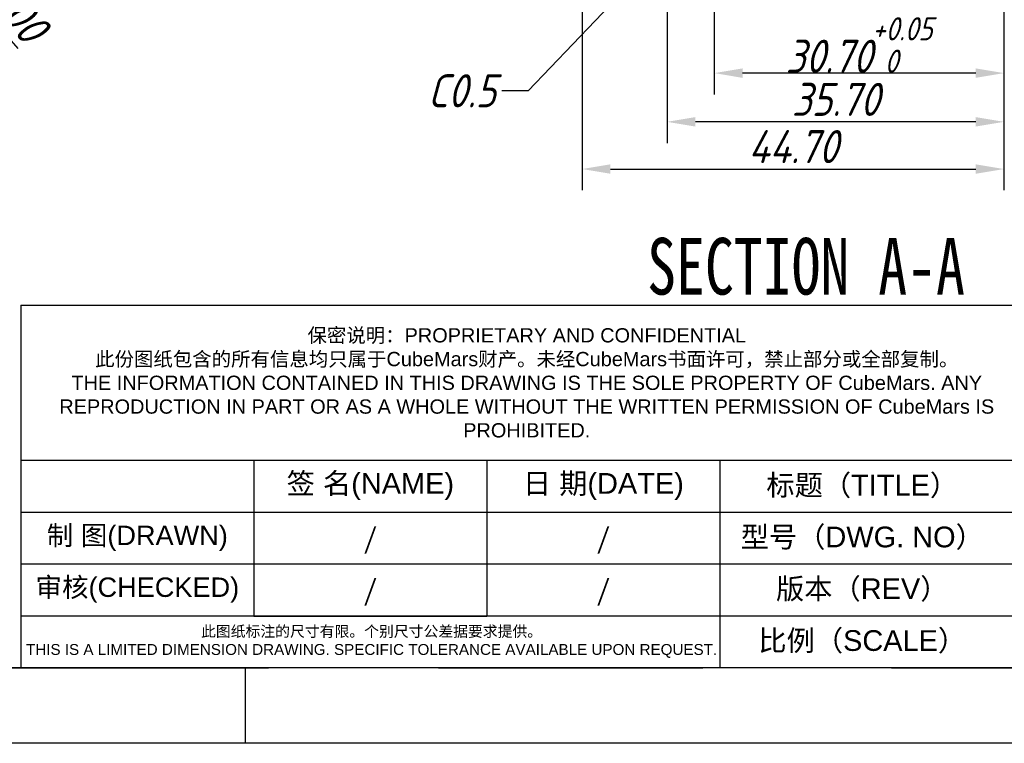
# Model space of a CAD drawing. Header units: inches. Extents: x 370 to 667, y -56 to 154.
# Tile 2 of 4: x 494 to 599, y -56 to 20. Entities that reach past the tile are written whole.
import ezdxf
from ezdxf.enums import TextEntityAlignment as Align

# ---------------------------------------------------------------- set-up
doc = ezdxf.new("R2010")
doc.units = ezdxf.units.IN
doc.layers.add('尺寸', color=7, linetype='Continuous')
doc.styles.add('gb-s', font='gbeitc.shx', dxfattribs={"bigfont": 'gbcbig.shx'})
doc.styles.add('SLDTEXTSTYLE0', font='TXT', dxfattribs={"width": 0.75})
doc.styles.add('txt', font='txt.shx', dxfattribs={"bigfont": 'gbcbig.shx'})
doc.styles.add('宋体', font='txt')
doc.dimstyles.new('gb', dxfattribs={"dimtxt": 3.5, "dimasz": 3, "dimexe": 2.25, "dimexo": 2, "dimtad": 1, "dimzin": 0, "dimdsep": 46, "dimtxsty": 'gb-s', "dimcen": 2.5, "dimazin": 0, "dimtfac": 1, "dimtmove": 0, "dimatfit": 3, "dimfxl": 1, "dimtzin": 0, "dimarcsym": 0})

# ---------------------------------------------------------------- blocks, each defined once
blk = doc.blocks.new('工程图外发客户模板')
at = {"lineweight": -3}
for p, q in [((1973.039, 1514.435), (1973.039, 1486.44)), ((2092.843, 1502.435), (1973.039, 1502.435)), ((1991.039, 1502.435), (1991.039, 1490.435)), ((2009.039, 1502.435), (2009.039, 1490.435)), ((2027.039, 1502.435), (2027.039, 1486.44)), ((2092.779, 1498.435), (1973.039, 1498.435)), ((2092.779, 1494.435), (1973.039, 1494.435)), ((2092.779, 1490.435), (1973.039, 1490.435)), ((2092.779, 1486.44), (1887.932, 1486.44)), ((1990.355, 1486.44), (1990.355, 1480.608)), ((2098.611, 1480.608), (1882.1, 1480.608))]:
    blk.add_line(p, q, dxfattribs=at)
at = {"layer": '尺寸'}
for p, q in [((1973.039, 1514.435), (2092.779, 1514.435)), ((1991.039, 1498.435), (1991.039, 1494.435)), ((1991.039, 1494.435), (1991.039, 1490.435)), ((1991.039, 1490.435), (2009.039, 1490.435)), ((1963.017, 1486.44), (1977.597, 1486.44)), ((1977.597, 1486.44), (1992.177, 1486.44)), ((2005.299, 1486.44), (2025.711, 1486.44)), ((2040.291, 1486.44), (2063.619, 1486.44))]:
    blk.add_line(p, q, dxfattribs=at)
at = {"color": 0, "lineweight": 13, "attachment_point": 5, "style": '宋体'}
for s, insert, char_height, width in [('保密说明：{\\fArial|b0|i0|c134|p34;PROPRIETARY AND CONFIDENTIAL}\\P此份图纸包含的所有信息均只属于{\\fArial|b0|i0|c134|p34;CubeMars}财产。未经{\\fArial|b0|i0|c134|p34;CubeMars}书面许可，禁止部分或全部复制。{\\fArial|b0|i0|c134|p34;^JTHE INFORMATION CONTAINED IN THIS DRAWING IS THE SOLE PROPERTY OF CubeMars. ANY REPRODUCTION IN PART OR AS A WHOLE WITHOUT THE WRITTEN PERMISSION OF CubeMars IS PROHIBITED.}', (2012.122, 1508.435), 1.1, 73.83391), ('此图纸标注的尺寸有限。个别尺寸公差据要求提供。{\\fArial|b0|i0|c134|p34;\\PTHIS IS A LIMITED DIMENSION DRAWING. SPECIFIC TOLERANCE AVAILABLE UPON REQUEST.}', (2000.134, 1488.437), 0.84, 53.80971)]:
    blk.add_mtext(s, dxfattribs=dict(at, insert=insert, char_height=char_height, width=width))
at = {"lineweight": -3, "attachment_point": 5, "style": 'txt'}
for s, insert, char_height, width in [('{\\fSimSun|b0|i0|c134|p2;\\C0;标题（\\fArial|b0|i0|c0|p34;TITLE\\fSimSun|b0|i0|c134|p2;）\\fArial|b0|i0|c0|p34; }', (2038.039, 1500.435), 1.6, 22), ('{\\fSimSun|b0|i0|c134|p2;签\\fArial|b0|i0|c0|p34; \\fSimSun|b0|i0|c134|p2;名\\fArial|b0|i0|c0|p34;(NAME)}', (2000.039, 1500.435), 1.6, 18), ('{\\fSimSun|b0|i0|c134|p2;\\C0;日\\fArial|b0|i0|c0|p34; \\fSimSun|b0|i0|c134|p2;期\\fArial|b0|i0|c0|p34;(DATE)}', (2018.039, 1500.435), 1.6, 18), ('{\\fSimSun|b0|i0|c134|p2;\\C0;制\\fArial|b0|i0|c0|p34; \\fSimSun|b0|i0|c134|p2;图\\fArial|b0|i0|c0|p34;(DRAWN)}', (1982.039, 1496.436), 1.5, 18), ('{\\fSimSun|b0|i0|c134|p2;\\C0;型号（\\fArial|b0|i0|c0|p34;DWG. NO\\fSimSun|b0|i0|c134|p2;）\\fArial|b0|i0|c0|p34; }', (2038.039, 1496.435), 1.6, 22), ('{\\fSimSun|b0|i0|c134|p2;\\C0;审核\\fArial|b0|i0|c0|p34;(CHECKED)}', (1982.039, 1492.435), 1.5, 18), ('{\\fSimSun|b0|i0|c134|p2;\\C0;版本（\\fArial|b0|i0|c0|p34;REV\\fSimSun|b0|i0|c134|p2;）}', (2038.039, 1492.437), 1.6, 22), ('{\\fSimSun|b0|i0|c134|p2;\\C0;比例（\\fArial|b0|i0|c0|p34;SCALE\\fSimSun|b0|i0|c134|p2;）}', (2038.039, 1488.437), 1.6, 22)]:
    blk.add_mtext(s, dxfattribs=dict(at, insert=insert, char_height=char_height, width=width))
at = {"layer": '尺寸', "style": '宋体'}
for tag, p in [('BT', (2070.909, 1500.432)), ('ZTRY', (2000.039, 1496.435)), ('ZTRQ', (2018.039, 1496.435)), ('XH', (2070.909, 1496.432)), ('SHRY', (2000.039, 1492.435)), ('SHRQ', (2018.039, 1492.435)), ('BB', (2055.474, 1492.432)), ('BL', (2055.474, 1488.437))]:
    blk.add_attdef(tag, text='', height=2, dxfattribs=at).set_placement(p, align=Align.MIDDLE_CENTER)
blk = doc.blocks.new('*D23')
at = {"color": 0, "lineweight": -2}
for p, q in [((427.39, 92.91), (425.4, 95.15)), ((429.38, 90.66), (479.09, 34.5)), ((494.2, 17.43), (481.08, 32.25))]:
    blk.add_line(p, q, dxfattribs=at)
at = {"color": 0}
for points in [[(427.01, 92.57), (427.76, 93.24), (429.38, 90.66)], [(481.45, 32.58), (480.7, 31.92), (479.09, 34.5)]]:
    blk.add_solid(points, dxfattribs=at)
at = {"layer": 'Defpoints', "color": 0}
for p in [(429.38, 90.66), (479.09, 34.5)]:
    blk.add_point(p, dxfattribs=at)
at = {"color": 0, "insert": (491.91, 23.59), "char_height": 3.5, "attachment_point": 5, "rotation": 311.5135, "style": 'gb-s'}
blk.add_mtext('∅75.00', dxfattribs=at)
blk = doc.blocks.new('*D35')
at = {"color": 0, "lineweight": -2}
for p, q in [((567.96, 25.58), (567.96, 12.57)), ((598.66, 25.58), (598.66, 12.57)), ((595.66, 14.82), (570.96, 14.82))]:
    blk.add_line(p, q, dxfattribs=at)
at = {"color": 0}
for points in [[(570.96, 15.32), (570.96, 14.32), (567.96, 14.82)], [(595.66, 14.32), (595.66, 15.32), (598.66, 14.82)]]:
    blk.add_solid(points, dxfattribs=at)
at = {"layer": 'Defpoints', "color": 0}
for p in [(567.96, 27.58), (598.66, 27.58), (567.96, 14.82)]:
    blk.add_point(p, dxfattribs=at)
at = {"color": 0, "insert": (583.31, 17.8), "char_height": 3.5, "attachment_point": 5, "style": 'gb-s'}
blk.add_mtext('30.70{\\H0.7x;\\S+0.05^  0;}', dxfattribs=at)
blk = doc.blocks.new('*D36')
at = {"color": 0, "lineweight": -2}
for p, q in [((562.96, 26.18), (562.96, 7.41)), ((598.66, 25.58), (598.66, 7.41)), ((595.66, 9.66), (565.96, 9.66))]:
    blk.add_line(p, q, dxfattribs=at)
at = {"color": 0}
for points in [[(565.96, 10.16), (565.96, 9.16), (562.96, 9.66)], [(595.66, 9.16), (595.66, 10.16), (598.66, 9.66)]]:
    blk.add_solid(points, dxfattribs=at)
at = {"layer": 'Defpoints', "color": 0}
for p in [(562.96, 28.18), (598.66, 27.58), (562.96, 9.66)]:
    blk.add_point(p, dxfattribs=at)
at = {"color": 0, "insert": (580.81, 12.04), "char_height": 3.5, "attachment_point": 5, "style": 'gb-s'}
blk.add_mtext('35.70', dxfattribs=at)
blk = doc.blocks.new('*D37')
at = {"color": 0, "lineweight": -2}
for p, q in [((553.96, 42.08), (553.96, 2.41)), ((598.66, 25.58), (598.66, 2.41)), ((556.96, 4.66), (595.66, 4.66))]:
    blk.add_line(p, q, dxfattribs=at)
at = {"color": 0}
for points in [[(556.96, 5.16), (556.96, 4.16), (553.96, 4.66)], [(595.66, 4.16), (595.66, 5.16), (598.66, 4.66)]]:
    blk.add_solid(points, dxfattribs=at)
at = {"layer": 'Defpoints', "color": 0}
for p in [(553.96, 44.08), (598.66, 27.58), (598.66, 4.66)]:
    blk.add_point(p, dxfattribs=at)
at = {"color": 0, "insert": (576.31, 7.04), "char_height": 3.5, "attachment_point": 5, "style": 'gb-s'}
blk.add_mtext('44.70', dxfattribs=at)

msp = doc.modelspace()

# ---------------------------------------------------------------- block references
at = {"layer": '尺寸'}
ref = msp.add_blockref('工程图外发客户模板', (-2212.05, -2087.195), dxfattribs=dict(at, xscale=1.371755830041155, yscale=1.371755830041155, zscale=1.371755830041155))
ref.add_attrib('ZTRY', '/', dxfattribs={"height": 2.195, "style": '宋体'}).set_placement((531.514, -34.451), align=Align.MIDDLE_CENTER)
ref.add_attrib('ZTRQ', '/', dxfattribs={"height": 2.195, "style": '宋体'}).set_placement((556.206, -34.451), align=Align.MIDDLE_CENTER)
ref.add_attrib('SHRY', '/', dxfattribs={"height": 2.195, "style": '宋体'}).set_placement((531.514, -39.938), align=Align.MIDDLE_CENTER)
ref.add_attrib('SHRQ', '/', dxfattribs={"height": 2.195, "style": '宋体'}).set_placement((556.206, -39.938), align=Align.MIDDLE_CENTER)

# ---------------------------------------------------------------- texts
at = {"insert": (544.829, 11.201), "char_height": 3.5, "attachment_point": 9, "style": 'gb-s'}
msp.add_mtext('C0.5', dxfattribs=at)
at = {"color": 1, "linetype": 'Continuous', "insert": (560.848, -2.635), "char_height": 6, "attachment_point": 1, "style": 'SLDTEXTSTYLE0'}
msp.add_mtext('{\\fSimSun|b0|i0|c0|p2;SECTION\\fSimSun|b0|i0|c134|p2; A-A}', dxfattribs=at)

# ---------------------------------------------------------------- dimensions: what is measured, and where the dimension line sits
dim = msp.add_diameter_dim_2p(p1=(429.377, 90.659), p2=(479.087, 34.499), dimstyle='gb')
dim.commit()
dim.dimension.update_dxf_attribs({"geometry": '*D23', "text_midpoint": (490.132, 22.021), "dimtype": 163})
for base, p1, p2, picture, middle in [((598.659, 4.662), (553.959, 44.079), (598.659, 27.579), '*D37', (576.309, 7.037)), ((562.959, 9.665), (598.659, 27.579), (562.959, 28.179), '*D36', (580.809, 12.04))]:
    dim = msp.add_linear_dim(base=base, p1=p1, p2=p2, dimstyle='gb')
    dim.commit()
    dim.dimension.update_dxf_attribs({"geometry": picture, "text_midpoint": middle})
dim = msp.add_linear_dim(base=(567.959, 14.822), p1=(598.659, 27.579), p2=(567.959, 27.579), text='<>{\\H0.7x;\\S+0.05^  0;}', dimstyle='gb')
dim.commit()
dim.dimension.update_dxf_attribs({"geometry": '*D35', "text_midpoint": (583.309, 17.795)})

# ---------------------------------------------------------------- leaders
at = {"annotation_type": 0, "has_hookline": 1, "hookline_direction": 1, "text_width": 6.708}
msp.add_leader([(560.154, 25.383), (548.225, 12.951), (545.454, 12.951)], dimstyle='gb', override={"dimgap": 0.625, "dimtad": 0}, dxfattribs=at)

doc.saveas('drawing.dxf')
